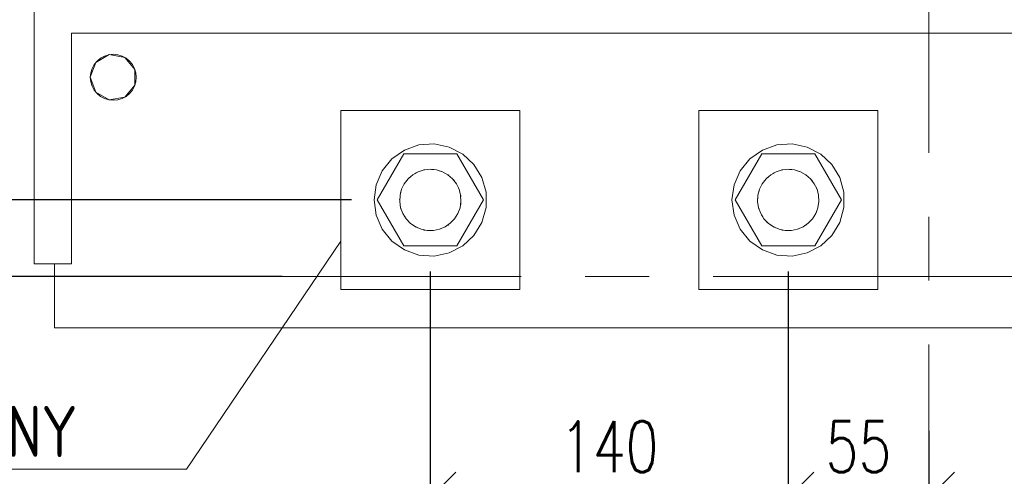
# Model space of a CAD drawing. Header units: millimetres. Extents: x 6807 to 7919, y 15387 to 15883.
# Tile 62 of 120: x 7620 to 7659, y 15409 to 15426. Entities that reach past the tile are written whole.
import ezdxf

# ---------------------------------------------------------------- set-up
doc = ezdxf.new("R2010")
doc.units = ezdxf.units.MM
doc.header["$LTSCALE"] = 10
doc.linetypes.add('MITTE', pattern=[2, 1.25, -0.25, 0.25, -0.25])
doc.layers.get('Defpoints').update_dxf_attribs({"color": 1})
for name, color, linetype, lineweight in [('PS_DIM', 4, 'Continuous', 13), ('PS_Object', 30, 'Continuous', 13), ('PS_Pos', 1, 'Continuous', 15), ('PS_SOLID', 7, 'Continuous', 30)]:
    doc.layers.add(name, color=color, linetype=linetype, lineweight=lineweight)
doc.styles.add('simplex', font='simplex.shx', dxfattribs={"width": 0.75})
doc.dimstyles.new('1_10_SC', dxfattribs={"dimtxt": 2, "dimasz": 1, "dimexe": 1, "dimexo": 1, "dimgap": 1, "dimtad": 1, "dimdec": 0, "dimlfac": 10, "dimtxsty": 'simplex', "dimblk": 'dimznak', "dimcen": 2, "dimclrd": 256, "dimclre": 256, "dimclrt": 3, "dimadec": 1, "dimazin": 0, "dimtfac": 1, "dimtdec": 0, "dimtix": 1, "dimtmove": 2, "dimatfit": 3, "dimldrblk": 'dim-grot', "dimfxl": 1, "dimarcsym": 0})

# ---------------------------------------------------------------- blocks, each defined once
blk = doc.blocks.new('dim-grot')
blk.add_hatch(color=256).paths.add_polyline_path([(0, 0), (-2, 0.5), (-2, -0.5)])
blk.add_lwpolyline([(0, 0), (-2, 0.5), (-2, -0.5), (0, 0)])
blk = doc.blocks.new('dimznak')
at = {"color": 0}
for points in [[(0, 2), (0, -2)], [(-2, 0), (2, 0)]]:
    blk.add_lwpolyline(points, dxfattribs=at)
at = {"color": 2}
blk.add_lwpolyline([(1, 1), (-1, -1)], dxfattribs=at)
blk = doc.blocks.new('*D211')
at = {"layer": 'Defpoints', "color": 0, "transparency": 16777216}
for p in [(7615.025, 15419.36), (7634.121, 15419.36, -0.807), (7631.404, 15416.36, -0.807)]:
    blk.add_point(p, dxfattribs=at)
at = {"layer": 'PS_DIM', "lineweight": -2, "transparency": 16777216}
for p, q in [((7615.025, 15420.36), (7615.025, 15421.36)), ((7633.121, 15419.36), (7614.025, 15419.36)), ((7615.025, 15416.36), (7615.025, 15419.36)), ((7630.404, 15416.36), (7614.025, 15416.36)), ((7615.025, 15415.36), (7615.025, 15414.36))]:
    blk.add_line(p, q, dxfattribs=at)
for p, rotation in [((7615.025, 15419.36), 270), ((7615.025, 15416.36), 90)]:
    blk.add_blockref('dimznak', p, dxfattribs=dict(at, rotation=rotation))
at = {"layer": 'PS_DIM', "color": 3, "transparency": 16777216, "insert": (7613.025, 15417.86), "char_height": 2, "attachment_point": 5, "rotation": 90, "style": 'simplex'}
blk.add_mtext('30', dxfattribs=at)
blk = doc.blocks.new('*X362')
at = {"color": 1}
for p in [(7632.699, 15417.751, -0.807), (7606.596, 15408.824, -0.807)]:
    blk.add_line(p, (7626.667, 15408.824, -0.807), dxfattribs=at)
at = {"color": 3, "style": 'simplex', "width": 0.75}
blk.add_text('SŁUP GŁÓWNY ', height=2, dxfattribs=at).set_placement((7608.024, 15409.3, -0.807))

msp = doc.modelspace()

# ---------------------------------------------------------------- linework, layer by layer
at = {"layer": 'PS_Object', "color": 5, "linetype": 'MITTE'}
for p, q in [((7655.699, 15401.204, -0.807), (7655.699, 15450.008, -0.807)), ((7607.258, 15416.36, -0.807), (7670.509, 15416.36, -0.807))]:
    msp.add_line(p, q, dxfattribs=at)
at = {"layer": 'PS_SOLID', "color": 3, "linetype": 'Continuous', "lineweight": 13}
for p, q in [((7620.699, 15435.86, -0.807), (7620.699, 15416.86, -0.807)), ((7622.159, 15416.86, -0.807), (7622.159, 15425.89, -0.807)), ((7622.159, 15425.89, -0.807), (7664.239, 15425.89, -0.807)), ((7623.11, 15424.739, -0.807), (7623.643, 15425.047, -0.807)), ((7623.643, 15425.047, -0.807), (7624.249, 15424.94, -0.807)), ((7624.249, 15424.94, -0.807), (7624.645, 15424.468, -0.807)), ((7622.899, 15424.16, -0.807), (7623.11, 15424.739, -0.807)), ((7623.11, 15423.582, -0.807), (7622.899, 15424.16, -0.807)), ((7624.645, 15424.468, -0.807), (7624.645, 15423.852, -0.807)), ((7624.645, 15423.852, -0.807), (7624.249, 15423.381, -0.807)), ((7623.643, 15423.274, -0.807), (7623.11, 15423.582, -0.807)), ((7624.249, 15423.381, -0.807), (7623.643, 15423.274, -0.807)), ((7636.425, 15422.86, -0.807), (7632.699, 15422.86, -0.807)), ((7632.699, 15422.86, -0.807), (7632.699, 15415.86, -0.807)), ((7639.699, 15422.86, -0.807), (7636.425, 15422.86, -0.807)), ((7639.699, 15415.86, -0.807), (7639.699, 15422.86, -0.807)), ((7650.425, 15422.86, -0.807), (7646.699, 15422.86, -0.807)), ((7646.699, 15422.86, -0.807), (7646.699, 15415.86, -0.807)), ((7653.699, 15422.86, -0.807), (7650.425, 15422.86, -0.807)), ((7653.699, 15415.86, -0.807), (7653.699, 15422.86, -0.807)), ((7635.751, 15421.514, -0.807), (7635.187, 15421.314, -0.807)), ((7636.349, 15421.555, -0.807), (7635.751, 15421.514, -0.807)), ((7636.936, 15421.433, -0.807), (7636.349, 15421.555, -0.807)), ((7637.468, 15421.158, -0.807), (7636.936, 15421.433, -0.807)), ((7649.751, 15421.514, -0.807), (7649.187, 15421.314, -0.807)), ((7650.349, 15421.555, -0.807), (7649.751, 15421.514, -0.807)), ((7650.936, 15421.433, -0.807), (7650.349, 15421.555, -0.807)), ((7651.468, 15421.158, -0.807), (7650.936, 15421.433, -0.807)), ((7635.16, 15421.16, -0.807), (7634.121, 15419.36, -0.807)), ((7635.187, 15421.314, -0.807), (7634.697, 15420.968, -0.807)), ((7636.281, 15421.16, -0.807), (7635.16, 15421.16, -0.807)), ((7637.238, 15421.16, -0.807), (7636.281, 15421.16, -0.807)), ((7638.277, 15419.36, -0.807), (7637.238, 15421.16, -0.807)), ((7637.906, 15420.749, -0.807), (7637.468, 15421.158, -0.807)), ((7649.16, 15421.16, -0.807), (7648.121, 15419.36, -0.807)), ((7649.187, 15421.314, -0.807), (7648.697, 15420.968, -0.807)), ((7650.281, 15421.16, -0.807), (7649.16, 15421.16, -0.807)), ((7651.238, 15421.16, -0.807), (7650.281, 15421.16, -0.807)), ((7652.277, 15419.36, -0.807), (7651.238, 15421.16, -0.807)), ((7651.906, 15420.749, -0.807), (7651.468, 15421.158, -0.807)), ((7634.697, 15420.968, -0.807), (7634.319, 15420.503, -0.807)), ((7638.217, 15420.237, -0.807), (7637.906, 15420.749, -0.807)), ((7648.697, 15420.968, -0.807), (7648.319, 15420.503, -0.807)), ((7652.217, 15420.237, -0.807), (7651.906, 15420.749, -0.807)), ((7634.319, 15420.503, -0.807), (7634.081, 15419.954, -0.807)), ((7635.514, 15420.345, -0.807), (7635.329, 15420.187, -0.807)), ((7635.38, 15420.237, -0.807), (7635.424, 15420.268, -0.807)), ((7635.726, 15420.463, -0.807), (7635.514, 15420.345, -0.807)), ((7635.604, 15420.395, -0.807), (7635.647, 15420.426, -0.807)), ((7635.647, 15420.426, -0.807), (7635.679, 15420.437, -0.807)), ((7635.957, 15420.536, -0.807), (7635.726, 15420.463, -0.807)), ((7635.948, 15420.533, -0.807), (7635.955, 15420.535, -0.807)), ((7635.955, 15420.535, -0.807), (7635.956, 15420.535, -0.807)), ((7636.199, 15420.56, -0.807), (7635.957, 15420.536, -0.807)), ((7636.441, 15420.536, -0.807), (7636.199, 15420.56, -0.807)), ((7636.248, 15420.555, -0.807), (7636.281, 15420.557, -0.807)), ((7636.281, 15420.557, -0.807), (7636.333, 15420.547, -0.807)), ((7636.672, 15420.463, -0.807), (7636.441, 15420.536, -0.807)), ((7636.548, 15420.502, -0.807), (7636.601, 15420.491, -0.807)), ((7636.601, 15420.491, -0.807), (7636.628, 15420.477, -0.807)), ((7636.885, 15420.345, -0.807), (7636.672, 15420.463, -0.807)), ((7637.069, 15420.187, -0.807), (7636.885, 15420.345, -0.807)), ((7636.888, 15420.342, -0.807), (7636.891, 15420.341, -0.807)), ((7636.891, 15420.341, -0.807), (7636.905, 15420.328, -0.807)), ((7648.319, 15420.503, -0.807), (7648.081, 15419.954, -0.807)), ((7649.514, 15420.345, -0.807), (7649.329, 15420.187, -0.807)), ((7649.38, 15420.237, -0.807), (7649.424, 15420.268, -0.807)), ((7649.726, 15420.463, -0.807), (7649.514, 15420.345, -0.807)), ((7649.604, 15420.395, -0.807), (7649.647, 15420.426, -0.807)), ((7649.647, 15420.426, -0.807), (7649.679, 15420.437, -0.807)), ((7649.957, 15420.536, -0.807), (7649.726, 15420.463, -0.807)), ((7649.948, 15420.533, -0.807), (7649.955, 15420.535, -0.807)), ((7649.955, 15420.535, -0.807), (7649.956, 15420.535, -0.807)), ((7650.199, 15420.56, -0.807), (7649.957, 15420.536, -0.807)), ((7650.441, 15420.536, -0.807), (7650.199, 15420.56, -0.807)), ((7650.248, 15420.555, -0.807), (7650.281, 15420.557, -0.807)), ((7650.281, 15420.557, -0.807), (7650.333, 15420.547, -0.807)), ((7650.672, 15420.463, -0.807), (7650.441, 15420.536, -0.807)), ((7650.548, 15420.502, -0.807), (7650.601, 15420.491, -0.807)), ((7650.601, 15420.491, -0.807), (7650.628, 15420.477, -0.807)), ((7650.885, 15420.345, -0.807), (7650.672, 15420.463, -0.807)), ((7651.069, 15420.187, -0.807), (7650.885, 15420.345, -0.807)), ((7650.888, 15420.342, -0.807), (7650.891, 15420.341, -0.807)), ((7650.891, 15420.341, -0.807), (7650.905, 15420.328, -0.807)), ((7634.081, 15419.954, -0.807), (7633.999, 15419.36, -0.807)), ((7635.181, 15419.995, -0.807), (7635.074, 15419.777, -0.807)), ((7635.163, 15419.959, -0.807), (7635.174, 15419.984, -0.807)), ((7635.174, 15419.984, -0.807), (7635.177, 15419.988, -0.807)), ((7635.329, 15420.187, -0.807), (7635.181, 15419.995, -0.807)), ((7635.362, 15420.215, -0.807), (7635.38, 15420.237, -0.807)), ((7637.217, 15419.995, -0.807), (7637.069, 15420.187, -0.807)), ((7637.103, 15420.142, -0.807), (7637.13, 15420.118, -0.807)), ((7637.13, 15420.118, -0.807), (7637.157, 15420.073, -0.807)), ((7637.324, 15419.777, -0.807), (7637.217, 15419.995, -0.807)), ((7637.272, 15419.884, -0.807), (7637.3, 15419.838, -0.807)), ((7638.379, 15419.66, -0.807), (7638.217, 15420.237, -0.807)), ((7648.081, 15419.954, -0.807), (7647.999, 15419.36, -0.807)), ((7649.181, 15419.995, -0.807), (7649.074, 15419.777, -0.807)), ((7649.163, 15419.959, -0.807), (7649.174, 15419.984, -0.807)), ((7649.174, 15419.984, -0.807), (7649.177, 15419.988, -0.807)), ((7649.329, 15420.187, -0.807), (7649.181, 15419.995, -0.807)), ((7649.362, 15420.215, -0.807), (7649.38, 15420.237, -0.807)), ((7651.217, 15419.995, -0.807), (7651.069, 15420.187, -0.807)), ((7651.103, 15420.142, -0.807), (7651.13, 15420.118, -0.807)), ((7651.13, 15420.118, -0.807), (7651.157, 15420.073, -0.807)), ((7651.324, 15419.777, -0.807), (7651.217, 15419.995, -0.807)), ((7651.272, 15419.884, -0.807), (7651.3, 15419.838, -0.807)), ((7652.379, 15419.66, -0.807), (7652.217, 15420.237, -0.807)), ((7635.013, 15419.542, -0.807), (7635.001, 15419.299, -0.807)), ((7635.074, 15419.777, -0.807), (7635.013, 15419.542, -0.807)), ((7635.037, 15419.634, -0.807), (7635.044, 15419.684, -0.807)), ((7635.044, 15419.684, -0.807), (7635.059, 15419.719, -0.807)), ((7637.3, 15419.838, -0.807), (7637.307, 15419.812, -0.807)), ((7637.385, 15419.542, -0.807), (7637.324, 15419.777, -0.807)), ((7637.397, 15419.299, -0.807), (7637.385, 15419.542, -0.807)), ((7637.386, 15419.531, -0.807), (7637.388, 15419.524, -0.807)), ((7637.388, 15419.524, -0.807), (7637.388, 15419.489, -0.807)), ((7638.379, 15419.36, -0.807), (7638.379, 15419.66, -0.807)), ((7649.013, 15419.542, -0.807), (7649.001, 15419.299, -0.807)), ((7649.074, 15419.777, -0.807), (7649.013, 15419.542, -0.807)), ((7649.037, 15419.634, -0.807), (7649.044, 15419.684, -0.807)), ((7649.044, 15419.684, -0.807), (7649.059, 15419.719, -0.807)), ((7651.3, 15419.838, -0.807), (7651.307, 15419.812, -0.807)), ((7651.385, 15419.542, -0.807), (7651.324, 15419.777, -0.807)), ((7651.397, 15419.299, -0.807), (7651.385, 15419.542, -0.807)), ((7651.386, 15419.531, -0.807), (7651.388, 15419.524, -0.807)), ((7651.388, 15419.524, -0.807), (7651.388, 15419.489, -0.807)), ((7652.379, 15419.36, -0.807), (7652.379, 15419.66, -0.807)), ((7633.999, 15419.36, -0.807), (7634.081, 15418.767, -0.807)), ((7634.121, 15419.36, -0.807), (7635.16, 15417.56, -0.807)), ((7634.999, 15419.36, -0.807), (7635.006, 15419.413, -0.807)), ((7635.002, 15419.336, -0.807), (7634.999, 15419.36, -0.807)), ((7635.001, 15419.299, -0.807), (7635.037, 15419.059, -0.807)), ((7637.238, 15417.56, -0.807), (7638.277, 15419.36, -0.807)), ((7637.361, 15419.059, -0.807), (7637.397, 15419.299, -0.807)), ((7637.388, 15419.197, -0.807), (7637.374, 15419.149, -0.807)), ((7637.388, 15419.237, -0.807), (7637.388, 15419.197, -0.807)), ((7638.379, 15419.061, -0.807), (7638.379, 15419.36, -0.807)), ((7647.999, 15419.36, -0.807), (7648.081, 15418.767, -0.807)), ((7648.121, 15419.36, -0.807), (7649.16, 15417.56, -0.807)), ((7648.999, 15419.36, -0.807), (7649.006, 15419.413, -0.807)), ((7649.002, 15419.336, -0.807), (7648.999, 15419.36, -0.807)), ((7649.001, 15419.299, -0.807), (7649.037, 15419.059, -0.807)), ((7651.238, 15417.56, -0.807), (7652.277, 15419.36, -0.807)), ((7651.361, 15419.059, -0.807), (7651.397, 15419.299, -0.807)), ((7651.388, 15419.197, -0.807), (7651.374, 15419.149, -0.807)), ((7651.388, 15419.237, -0.807), (7651.388, 15419.197, -0.807)), ((7652.379, 15419.061, -0.807), (7652.379, 15419.36, -0.807)), ((7634.081, 15418.767, -0.807), (7634.319, 15418.217, -0.807)), ((7635.037, 15419.059, -0.807), (7635.122, 15418.832, -0.807)), ((7635.044, 15419.036, -0.807), (7635.042, 15419.046, -0.807)), ((7635.059, 15419, -0.807), (7635.044, 15419.036, -0.807)), ((7635.122, 15418.832, -0.807), (7635.25, 15418.626, -0.807)), ((7635.174, 15418.737, -0.807), (7635.157, 15418.775, -0.807)), ((7635.204, 15418.699, -0.807), (7635.174, 15418.737, -0.807)), ((7637.148, 15418.626, -0.807), (7637.276, 15418.832, -0.807)), ((7637.276, 15418.832, -0.807), (7637.361, 15419.059, -0.807)), ((7637.3, 15418.882, -0.807), (7637.288, 15418.863, -0.807)), ((7637.314, 15418.933, -0.807), (7637.3, 15418.882, -0.807)), ((7638.217, 15418.484, -0.807), (7638.379, 15419.061, -0.807)), ((7648.081, 15418.767, -0.807), (7648.319, 15418.217, -0.807)), ((7649.037, 15419.059, -0.807), (7649.122, 15418.832, -0.807)), ((7649.044, 15419.036, -0.807), (7649.042, 15419.046, -0.807)), ((7649.059, 15419, -0.807), (7649.044, 15419.036, -0.807)), ((7649.122, 15418.832, -0.807), (7649.25, 15418.626, -0.807)), ((7649.174, 15418.737, -0.807), (7649.157, 15418.775, -0.807)), ((7649.204, 15418.699, -0.807), (7649.174, 15418.737, -0.807)), ((7651.148, 15418.626, -0.807), (7651.276, 15418.832, -0.807)), ((7651.276, 15418.832, -0.807), (7651.361, 15419.059, -0.807)), ((7651.3, 15418.882, -0.807), (7651.288, 15418.863, -0.807)), ((7651.314, 15418.933, -0.807), (7651.3, 15418.882, -0.807)), ((7652.217, 15418.484, -0.807), (7652.379, 15419.061, -0.807)), ((7635.25, 15418.626, -0.807), (7635.417, 15418.45, -0.807)), ((7635.38, 15418.483, -0.807), (7635.347, 15418.524, -0.807)), ((7635.397, 15418.471, -0.807), (7635.38, 15418.483, -0.807)), ((7635.417, 15418.45, -0.807), (7635.617, 15418.311, -0.807)), ((7636.781, 15418.311, -0.807), (7636.981, 15418.45, -0.807)), ((7636.891, 15418.38, -0.807), (7636.849, 15418.358, -0.807)), ((7636.922, 15418.409, -0.807), (7636.891, 15418.38, -0.807)), ((7636.981, 15418.45, -0.807), (7637.148, 15418.626, -0.807)), ((7637.13, 15418.603, -0.807), (7637.098, 15418.573, -0.807)), ((7637.136, 15418.613, -0.807), (7637.13, 15418.603, -0.807)), ((7637.906, 15417.972, -0.807), (7638.217, 15418.484, -0.807)), ((7649.25, 15418.626, -0.807), (7649.417, 15418.45, -0.807)), ((7649.38, 15418.483, -0.807), (7649.347, 15418.524, -0.807)), ((7649.397, 15418.471, -0.807), (7649.38, 15418.483, -0.807)), ((7649.417, 15418.45, -0.807), (7649.617, 15418.311, -0.807)), ((7650.781, 15418.311, -0.807), (7650.981, 15418.45, -0.807)), ((7650.891, 15418.38, -0.807), (7650.849, 15418.358, -0.807)), ((7650.922, 15418.409, -0.807), (7650.891, 15418.38, -0.807)), ((7650.981, 15418.45, -0.807), (7651.148, 15418.626, -0.807)), ((7651.13, 15418.603, -0.807), (7651.098, 15418.573, -0.807)), ((7651.136, 15418.613, -0.807), (7651.13, 15418.603, -0.807)), ((7651.906, 15417.972, -0.807), (7652.217, 15418.484, -0.807)), ((7634.319, 15418.217, -0.807), (7634.697, 15417.752, -0.807)), ((7635.617, 15418.311, -0.807), (7635.84, 15418.215, -0.807)), ((7635.647, 15418.295, -0.807), (7635.635, 15418.303, -0.807)), ((7635.691, 15418.279, -0.807), (7635.647, 15418.295, -0.807)), ((7635.84, 15418.215, -0.807), (7636.078, 15418.166, -0.807)), ((7635.955, 15418.185, -0.807), (7635.913, 15418.2, -0.807)), ((7636.001, 15418.182, -0.807), (7635.955, 15418.185, -0.807)), ((7636.078, 15418.166, -0.807), (7636.32, 15418.166, -0.807)), ((7636.281, 15418.163, -0.807), (7636.232, 15418.166, -0.807)), ((7636.297, 15418.166, -0.807), (7636.281, 15418.163, -0.807)), ((7636.32, 15418.166, -0.807), (7636.558, 15418.215, -0.807)), ((7636.558, 15418.215, -0.807), (7636.781, 15418.311, -0.807)), ((7636.601, 15418.229, -0.807), (7636.583, 15418.226, -0.807)), ((7636.646, 15418.253, -0.807), (7636.601, 15418.229, -0.807)), ((7637.468, 15417.563, -0.807), (7637.906, 15417.972, -0.807)), ((7648.319, 15418.217, -0.807), (7648.697, 15417.752, -0.807)), ((7649.617, 15418.311, -0.807), (7649.84, 15418.215, -0.807)), ((7649.647, 15418.295, -0.807), (7649.635, 15418.303, -0.807)), ((7649.691, 15418.279, -0.807), (7649.647, 15418.295, -0.807)), ((7649.84, 15418.215, -0.807), (7650.078, 15418.166, -0.807)), ((7649.955, 15418.185, -0.807), (7649.913, 15418.2, -0.807)), ((7650.001, 15418.182, -0.807), (7649.955, 15418.185, -0.807)), ((7650.078, 15418.166, -0.807), (7650.32, 15418.166, -0.807)), ((7650.281, 15418.163, -0.807), (7650.232, 15418.166, -0.807)), ((7650.297, 15418.166, -0.807), (7650.281, 15418.163, -0.807)), ((7650.32, 15418.166, -0.807), (7650.558, 15418.215, -0.807)), ((7650.558, 15418.215, -0.807), (7650.781, 15418.311, -0.807)), ((7650.601, 15418.229, -0.807), (7650.583, 15418.226, -0.807)), ((7650.646, 15418.253, -0.807), (7650.601, 15418.229, -0.807)), ((7651.468, 15417.563, -0.807), (7651.906, 15417.972, -0.807)), ((7634.697, 15417.752, -0.807), (7635.187, 15417.407, -0.807)), ((7635.16, 15417.56, -0.807), (7637.238, 15417.56, -0.807)), ((7636.936, 15417.287, -0.807), (7637.468, 15417.563, -0.807)), ((7648.697, 15417.752, -0.807), (7649.187, 15417.407, -0.807)), ((7649.16, 15417.56, -0.807), (7651.238, 15417.56, -0.807)), ((7650.936, 15417.287, -0.807), (7651.468, 15417.563, -0.807)), ((7635.187, 15417.407, -0.807), (7635.751, 15417.206, -0.807)), ((7635.751, 15417.206, -0.807), (7636.349, 15417.165, -0.807)), ((7636.349, 15417.165, -0.807), (7636.936, 15417.287, -0.807)), ((7649.187, 15417.407, -0.807), (7649.751, 15417.206, -0.807)), ((7649.751, 15417.206, -0.807), (7650.349, 15417.165, -0.807)), ((7650.349, 15417.165, -0.807), (7650.936, 15417.287, -0.807)), ((7620.699, 15416.86, -0.807), (7622.159, 15416.86, -0.807)), ((7621.499, 15416.86, -0.807), (7621.499, 15414.36, -0.807)), ((7632.699, 15415.86, -0.807), (7639.699, 15415.86, -0.807)), ((7646.699, 15415.86, -0.807), (7653.699, 15415.86, -0.807)), ((7621.499, 15414.36, -0.807), (7664.899, 15414.36, -0.807))]:
    msp.add_line(p, q, dxfattribs=at)
msp.add_circle((7623.799, 15424.16, -0.807), 0.9, dxfattribs=at)

# ---------------------------------------------------------------- block references
at = {"layer": 'PS_Pos'}
msp.add_blockref('*X362', (0, 0), dxfattribs=at)

# ---------------------------------------------------------------- dimensions: what is measured, and where the dimension line sits
at = {"layer": 'PS_DIM'}
msp.add_linear_dim(base=(7615.025, 15433.36), p1=(7634.121, 15419.36, -0.807), p2=(7634.121, 15433.36, -0.807), angle=90, dimstyle='1_10_SC', dxfattribs=at).render()
dim = msp.add_linear_dim(base=(7615.025, 15419.36), p1=(7631.404, 15416.36, -0.807), p2=(7634.121, 15419.36, -0.807), angle=90, dimstyle='1_10_SC', dxfattribs=at)
dim.commit()
dim.dimension.update_dxf_attribs({"geometry": '*D211', "text_midpoint": (7613.025, 15417.86)})
for base, p1, p2 in [((7650.199, 15407.702), (7636.199, 15417.56, -0.807), (7650.199, 15417.56, -0.807)), ((7655.699, 15407.702), (7650.199, 15417.56, -0.807), (7655.699, 15411.324, -0.807))]:
    msp.add_linear_dim(base=base, p1=p1, p2=p2, dimstyle='1_10_SC', dxfattribs=at).render()

doc.saveas('drawing.dxf')
